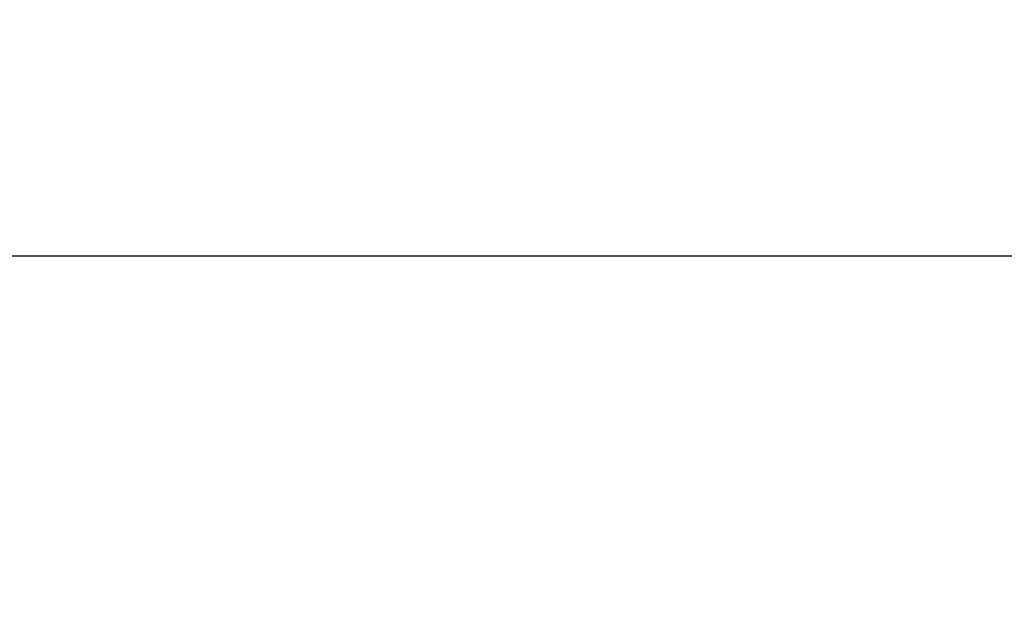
# Model space of a CAD drawing. Header units: millimetres. Extents: x -424979 to 718034, y -72486 to 344972.
# Tile 18 of 256: x 414813 to 416061, y 791 to 1553. Entities that reach past the tile are written whole.
import ezdxf
from ezdxf import colors
from ezdxf.entities.mleader import LeaderData, LeaderLine
from ezdxf.math import Vec2, Vec3

# ---------------------------------------------------------------- set-up
doc = ezdxf.new("R2010")
doc.units = ezdxf.units.MM
doc.header["$MEASUREMENT"] = 0
doc.layers.add('IS_KLIM Opis_Średnice', color=7, linetype='Continuous', lineweight=9)

msp = doc.modelspace()

# ---------------------------------------------------------------- leaders
at = {"layer": 'IS_KLIM Opis_Średnice', "ltscale": 30}
ml = msp.add_multileader_mtext('Standard', dxfattribs=at)
ml.set_content('{\\fArial|b0|i0|c238|p0;\\C7;Typ: Jednostka wewnętrzna \\P\\P\\pi0,l2.25,a0.5,sm1,q*;\\H0.916667x;\\C256;- moc chłodnicza z tabelą poniżej (płynna regulacja),\\P- spręż 0-90Pa, fabryczna nastawa 25Pa,\\P- min. cztery biegi, maksymalne ciśnienie akustyczne na \\A1;poszcz. biegach: 25/26/27/28 dB(A)\\P\\pi2.25,l0;- zasilanie z agregatu, sterownik przewodowy.', color=256)
ml.set_leader_properties()
ml.build(insert=Vec2(0, 0))
ml.multileader.update_dxf_attribs({"text_left_attachment_type": 6, "text_right_attachment_type": 6, "dogleg_length": 0.36, "arrow_head_size": 12})
ctx = ml.context
ctx.base_point, ctx.char_height, ctx.arrow_head_size, ctx.landing_gap_size, ctx.plane_origin = Vec3(399283.8, 1253.5), 600, 12, 6, Vec3(411122.5, -2258.9)
ctx.left_attachment, ctx.right_attachment = 6, 6
notes = []
notes.append((ctx, [(0, (1, 1, 0), (430719.7, 1253.5), (-1, 0), 1.08, [(0, [(430709.7, 1253.5)], 256, [])])]))
ctx.mtext.insert, ctx.mtext.width, ctx.mtext.defined_height, ctx.mtext.flow_direction = Vec3(399289.8, 2015.2), 35493.623, 5800, 5
ctx.mtext.has_bg_fill, ctx.mtext.bg_color, ctx.mtext.bg_scale_factor, ctx.mtext.bg_transparency, ctx.mtext.use_window_bg_color = 1, -939524096, 1.5, 0, 1
for ctx, leaders in notes:
    for number, flags, end, landing, length, lines in leaders:
        leader = LeaderData()
        leader.index, (leader.has_last_leader_line, leader.has_dogleg_vector, leader.attachment_direction) = number, flags
        leader.last_leader_point, leader.dogleg_vector, leader.dogleg_length = Vec3(end), Vec3(landing), length
        for number, points, colour, breaks in lines:
            line = LeaderLine()
            line.index, line.vertices, line.color, line.breaks = number, Vec3.list(points), colors.encode_raw_color(colour), breaks
            leader.lines.append(line)
        ctx.leaders.append(leader)

doc.saveas('drawing.dxf')
